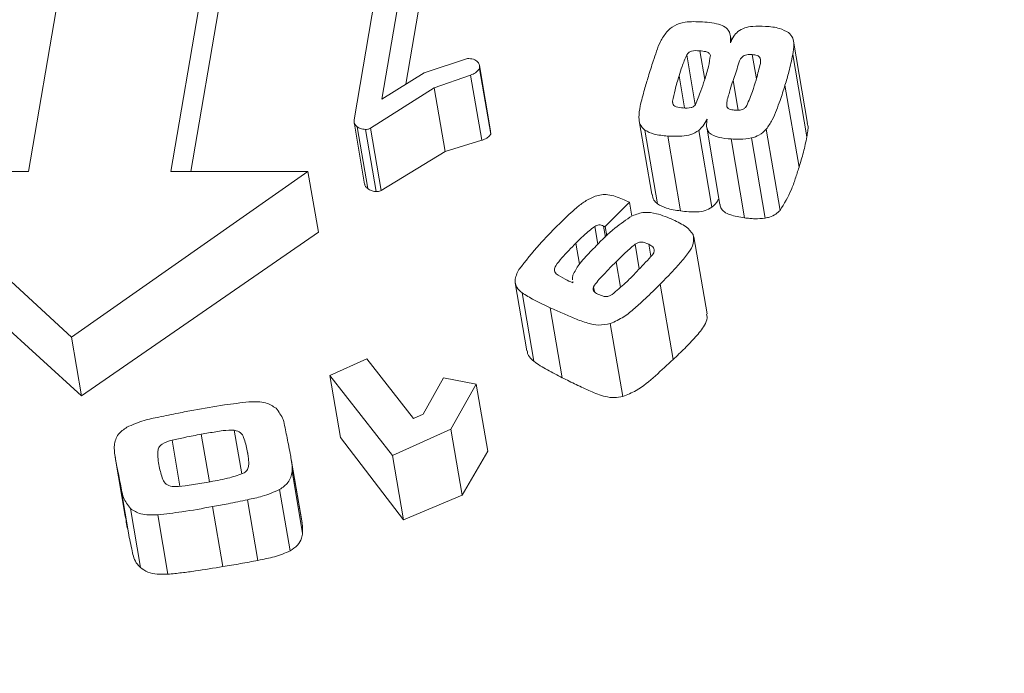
# Model space of a CAD drawing. Header units: millimetres. Extents: x -102560 to 77680, y 7163 to 33028.
# Tile 35 of 80: x -94843 to -94825, y 13977 to 13989. Entities that reach past the tile are written whole.
import ezdxf
from ezdxf import colors
from ezdxf.entities.mleader import LeaderData, LeaderLine
from ezdxf.math import Vec2, Vec3

# ---------------------------------------------------------------- set-up
doc = ezdxf.new("R2010")
doc.units = ezdxf.units.MM
for name, color, linetype, lineweight in [('RR_IWK_opisy', 7, 'Continuous', 0), ('RR_IWK_opisy_piony', 7, 'Continuous', 0), ('RR_IWK_urzadzenia', 7, 'Continuous', 13)]:
    doc.layers.add(name, color=color, linetype=linetype, lineweight=lineweight)
doc.styles.add('RR', font='GARA.TTF', dxfattribs={"height": 200})

# ---------------------------------------------------------------- blocks, each defined once
blk = doc.blocks.new('_None')

msp = doc.modelspace()

# ---------------------------------------------------------------- linework, layer by layer
at = {"layer": 'RR_IWK_urzadzenia', "color": 7, "linetype": 'Continuous', "lineweight": 13}
for p, q in [((-94841.676, 13994.228), (-94843.012, 13986.409)), ((-94840.439, 13986.409), (-94839.102, 13994.228)), ((-94838.92, 13993.162), (-94840.075, 13986.409)), ((-94837.124, 13987.342), (-94836.264, 13992.372)), ((-94835.844, 13992.258), (-94836.62, 13987.717)), ((-94836.188, 13987.985), (-94835.65, 13991.125)), ((-94830.3, 13988.768), (-94830.319, 13988.879)), ((-94828.921, 13987.278), (-94829.175, 13988.767)), ((-94830.953, 13987.616), (-94831.107, 13988.517)), ((-94830.783, 13988.071), (-94830.872, 13988.59)), ((-94829.847, 13988.085), (-94829.922, 13988.523)), ((-94828.934, 13987.032), (-94829.189, 13988.522)), ((-94835.855, 13988.191), (-94835.075, 13988.451)), ((-94834.654, 13987.142), (-94834.856, 13988.327)), ((-94836.62, 13987.717), (-94835.855, 13988.191)), ((-94835.016, 13988.151), (-94835.675, 13987.924)), ((-94834.815, 13986.972), (-94835.016, 13988.151)), ((-94834.652, 13987.082), (-94834.855, 13988.267)), ((-94829.076, 13986.484), (-94829.33, 13987.968)), ((-94835.675, 13987.924), (-94836.826, 13987.191)), ((-94835.477, 13986.767), (-94835.675, 13987.924)), ((-94831.356, 13987.642), (-94831.362, 13987.68)), ((-94837.126, 13987.298), (-94836.935, 13986.18)), ((-94831.966, 13987.322), (-94831.74, 13985.998)), ((-94836.878, 13986.098), (-94837.069, 13987.217)), ((-94836.728, 13986.046), (-94836.92, 13987.169)), ((-94836.633, 13986.065), (-94836.826, 13987.191)), ((-94834.652, 13987.082), (-94834.659, 13987.142)), ((-94831.637, 13985.823), (-94831.865, 13987.154)), ((-94830.654, 13985.761), (-94830.891, 13987.149)), ((-94830.744, 13987.207), (-94830.506, 13985.81)), ((-94829.418, 13985.705), (-94829.669, 13987.172)), ((-94835.477, 13986.767), (-94834.815, 13986.972)), ((-94831.219, 13985.695), (-94831.451, 13987.05)), ((-94830.061, 13985.57), (-94830.305, 13986.996)), ((-94829.688, 13985.564), (-94829.936, 13987.014)), ((-94836.633, 13986.065), (-94835.477, 13986.767)), ((-94845.492, 13986.409), (-94842.238, 13983.411)), ((-94843.012, 13986.409), (-94845.492, 13986.409)), ((-94842.238, 13983.411), (-94837.959, 13986.409)), ((-94837.959, 13986.409), (-94840.439, 13986.409)), ((-94837.771, 13985.308), (-94837.959, 13986.409)), ((-94832.145, 13985.853), (-94832.584, 13985.412)), ((-94832.102, 13985.602), (-94832.145, 13985.853)), ((-94842.057, 13982.351), (-94845.304, 13985.308)), ((-94837.771, 13985.308), (-94842.057, 13982.351)), ((-94832.716, 13985.092), (-94832.771, 13985.416)), ((-94832.576, 13985.223), (-94832.61, 13985.42)), ((-94832.555, 13985.243), (-94832.584, 13985.412)), ((-94830.74, 13983.831), (-94830.978, 13985.226)), ((-94831.965, 13984.645), (-94832.042, 13985.092)), ((-94831.758, 13984.878), (-94831.795, 13985.093)), ((-94834.21, 13984.394), (-94833.999, 13983.162)), ((-94833.167, 13984.394), (-94833.17, 13984.417)), ((-94833.875, 13982.977), (-94834.087, 13984.215)), ((-94832.777, 13984.236), (-94832.793, 13984.324)), ((-94831.353, 13983.007), (-94831.586, 13984.372)), ((-94833.359, 13982.679), (-94833.575, 13983.942)), ((-94832.264, 13982.337), (-94832.49, 13983.657)), ((-94842.057, 13982.351), (-94842.238, 13983.411)), ((-94837.561, 13982.721), (-94836.894, 13983.023)), ((-94836.894, 13983.023), (-94836.052, 13981.943)), ((-94836.432, 13981.273), (-94837.561, 13982.721)), ((-94837.369, 13981.598), (-94837.561, 13982.721)), ((-94835.877, 13982.022), (-94835.51, 13982.679)), ((-94835.51, 13982.679), (-94834.915, 13982.56)), ((-94834.915, 13982.56), (-94835.374, 13981.751)), ((-94834.708, 13981.348), (-94834.915, 13982.56)), ((-94836.052, 13981.943), (-94835.877, 13982.022)), ((-94839.156, 13980.943), (-94839.291, 13981.729)), ((-94835.374, 13981.751), (-94836.432, 13981.273)), ((-94835.169, 13980.553), (-94835.374, 13981.751)), ((-94840.274, 13980.718), (-94840.416, 13981.55)), ((-94839.741, 13980.796), (-94839.888, 13981.658)), ((-94837.369, 13981.598), (-94836.233, 13980.11)), ((-94841.445, 13981.24), (-94841.263, 13980.175)), ((-94839.042, 13981.265), (-94839.057, 13981.356)), ((-94838.076, 13980.116), (-94838.266, 13981.227)), ((-94836.233, 13980.11), (-94836.432, 13981.273)), ((-94835.169, 13980.553), (-94834.708, 13981.348)), ((-94838.066, 13980.057), (-94838.256, 13981.169)), ((-94841.207, 13979.874), (-94841.389, 13980.939)), ((-94838.056, 13979.87), (-94838.246, 13980.982)), ((-94838.283, 13979.547), (-94838.473, 13980.656)), ((-94838.863, 13979.376), (-94839.051, 13980.473)), ((-94836.233, 13980.11), (-94835.169, 13980.553)), ((-94840.988, 13979.244), (-94841.171, 13980.312)), ((-94839.498, 13979.262), (-94839.684, 13980.348)), ((-94840.494, 13979.125), (-94840.677, 13980.198))]:
    msp.add_line(p, q, dxfattribs=at)
at = {"layer": 'RR_IWK_urzadzenia', "color": 8, "linetype": 'Continuous', "lineweight": 13}
for p, q in [((-94831.145, 13987.558), (-94831.245, 13988.141)), ((-94830.178, 13987.517), (-94830.27, 13988.053)), ((-94833.046, 13984.735), (-94833.111, 13985.114)), ((-94832.307, 13984.314), (-94832.386, 13984.776))]:
    msp.add_line(p, q, dxfattribs=at)
at = {"layer": 'RR_IWK_urzadzenia', "color": 7, "linetype": 'Continuous', "lineweight": 13}
for points, knots in [([(-94831.47, 13988.931), (-94831.428, 13988.973), (-94831.342, 13989.056), (-94831.098, 13989.127), (-94830.927, 13989.118), (-94830.822, 13989.113)], [0, 0, 0, 0, 0.280056, 0.558931, 1, 1, 1, 1]), ([(-94830.822, 13989.113), (-94830.708, 13989.104), (-94830.549, 13989.091), (-94830.384, 13989.01), (-94830.349, 13988.953), (-94830.331, 13988.925)], [0, 0, 0, 0, 0.560225, 0.780167, 1, 1, 1, 1]), ([(-94830.184, 13988.939), (-94830.144, 13988.963), (-94830.064, 13989.012), (-94829.884, 13989.04), (-94829.76, 13989.036), (-94829.684, 13989.033)], [0, 0, 0, 0, 0.278808, 0.559134, 1, 1, 1, 1]), ([(-94829.684, 13989.033), (-94829.595, 13989.026), (-94829.438, 13989.013), (-94829.317, 13988.948), (-94829.264, 13988.919)], [0, 0, 0, 0, 0.561306, 1, 1, 1, 1]), ([(-94831.801, 13988.128), (-94831.773, 13988.22), (-94831.726, 13988.372), (-94831.654, 13988.583), (-94831.591, 13988.763), (-94831.511, 13988.875), (-94831.47, 13988.931)], [0, 0, 0, 0, 0.340178, 0.560286, 0.780328, 1, 1, 1, 1]), ([(-94830.331, 13988.925), (-94830.324, 13988.89), (-94830.31, 13988.829), (-94830.314, 13988.765), (-94830.316, 13988.737)], [0, 0, 0, 0, 0.559544, 1, 1, 1, 1]), ([(-94830.316, 13988.737), (-94830.3, 13988.777), (-94830.271, 13988.848), (-94830.211, 13988.911), (-94830.184, 13988.939)], [0, 0, 0, 0, 0.5605136, 1, 1, 1, 1]), ([(-94829.264, 13988.919), (-94829.236, 13988.888), (-94829.179, 13988.825), (-94829.164, 13988.685), (-94829.179, 13988.584), (-94829.189, 13988.522)], [0, 0, 0, 0, 0.27927, 0.559253, 1, 1, 1, 1]), ([(-94831.107, 13988.517), (-94831.137, 13988.447), (-94831.19, 13988.323), (-94831.228, 13988.197), (-94831.245, 13988.141)], [0, 0, 0, 0, 0.5596567, 1, 1, 1, 1]), ([(-94830.872, 13988.59), (-94830.924, 13988.594), (-94830.997, 13988.6), (-94831.077, 13988.557), (-94831.097, 13988.53), (-94831.107, 13988.517)], [0, 0, 0, 0, 0.559282, 0.778786, 1, 1, 1, 1]), ([(-94830.68, 13988.506), (-94830.687, 13988.522), (-94830.699, 13988.555), (-94830.776, 13988.582), (-94830.835, 13988.587), (-94830.872, 13988.59)], [0, 0, 0, 0, 0.278706, 0.557922, 1, 1, 1, 1]), ([(-94830.787, 13988.057), (-94830.76, 13988.141), (-94830.713, 13988.29), (-94830.69, 13988.44), (-94830.68, 13988.506)], [0, 0, 0, 0, 0.560468, 1, 1, 1, 1]), ([(-94829.922, 13988.523), (-94829.955, 13988.525), (-94830.005, 13988.526), (-94830.071, 13988.506), (-94830.145, 13988.449), (-94830.187, 13988.287), (-94830.237, 13988.147), (-94830.27, 13988.053)], [0, 0, 0, 0, 0.124656, 0.187073, 0.24932, 0.498986, 1, 1, 1, 1]), ([(-94829.854, 13988.06), (-94829.83, 13988.147), (-94829.795, 13988.278), (-94829.758, 13988.431), (-94829.799, 13988.488), (-94829.846, 13988.515), (-94829.892, 13988.52), (-94829.922, 13988.523)], [0, 0, 0, 0, 0.501325, 0.750422, 0.812825, 0.875331, 1, 1, 1, 1]), ([(-94829.189, 13988.522), (-94829.211, 13988.419), (-94829.25, 13988.234), (-94829.305, 13988.049), (-94829.33, 13987.968)], [0, 0, 0, 0, 0.559968, 1, 1, 1, 1]), ([(-94835.075, 13988.451), (-94835.037, 13988.449), (-94834.962, 13988.445), (-94834.882, 13988.396), (-94834.852, 13988.331), (-94834.854, 13988.289), (-94834.855, 13988.267)], [0, 0, 0, 0, 0.279802, 0.557755, 0.778707, 1, 1, 1, 1]), ([(-94834.855, 13988.267), (-94834.877, 13988.24), (-94834.917, 13988.191), (-94834.986, 13988.163), (-94835.016, 13988.151)], [0, 0, 0, 0, 0.5586468, 1, 1, 1, 1]), ([(-94831.951, 13987.59), (-94831.925, 13987.69), (-94831.88, 13987.87), (-94831.825, 13988.049), (-94831.801, 13988.128)], [0, 0, 0, 0, 0.5599673, 1, 1, 1, 1]), ([(-94831.245, 13988.141), (-94831.271, 13988.055), (-94831.319, 13987.902), (-94831.349, 13987.748), (-94831.362, 13987.68)], [0, 0, 0, 0, 0.5601, 1, 1, 1, 1]), ([(-94830.949, 13987.621), (-94830.915, 13987.702), (-94830.855, 13987.847), (-94830.808, 13987.993), (-94830.787, 13988.057)], [0, 0, 0, 0, 0.559753, 1, 1, 1, 1]), ([(-94830.27, 13988.053), (-94830.287, 13988), (-94830.314, 13987.911), (-94830.349, 13987.788), (-94830.385, 13987.684), (-94830.382, 13987.615), (-94830.381, 13987.58)], [0, 0, 0, 0, 0.340378, 0.560622, 0.780861, 1, 1, 1, 1]), ([(-94830.02, 13987.602), (-94829.984, 13987.687), (-94829.921, 13987.839), (-94829.874, 13987.992), (-94829.854, 13988.06)], [0, 0, 0, 0, 0.559826, 1, 1, 1, 1]), ([(-94829.33, 13987.968), (-94829.358, 13987.876), (-94829.405, 13987.725), (-94829.484, 13987.517), (-94829.555, 13987.34), (-94829.631, 13987.228), (-94829.669, 13987.172)], [0, 0, 0, 0, 0.340178, 0.560288, 0.780358, 1, 1, 1, 1]), ([(-94831.362, 13987.68), (-94831.363, 13987.666), (-94831.364, 13987.639), (-94831.345, 13987.6), (-94831.278, 13987.566), (-94831.215, 13987.561), (-94831.17, 13987.557)], [0, 0, 0, 0, 0.187189, 0.37373, 0.559948, 1, 1, 1, 1]), ([(-94831.17, 13987.557), (-94831.122, 13987.554), (-94831.056, 13987.549), (-94830.978, 13987.585), (-94830.958, 13987.609), (-94830.949, 13987.621)], [0, 0, 0, 0, 0.559762, 0.779237, 1, 1, 1, 1]), ([(-94830.228, 13987.516), (-94830.204, 13987.516), (-94830.157, 13987.514), (-94830.089, 13987.529), (-94830.043, 13987.564), (-94830.028, 13987.59), (-94830.02, 13987.602)], [0, 0, 0, 0, 0.280817, 0.559704, 0.779479, 1, 1, 1, 1]), ([(-94831.865, 13987.154), (-94831.898, 13987.188), (-94831.963, 13987.256), (-94831.978, 13987.411), (-94831.961, 13987.522), (-94831.951, 13987.59)], [0, 0, 0, 0, 0.27889, 0.559046, 1, 1, 1, 1]), ([(-94830.381, 13987.58), (-94830.374, 13987.568), (-94830.36, 13987.545), (-94830.302, 13987.524), (-94830.256, 13987.519), (-94830.228, 13987.516)], [0, 0, 0, 0, 0.278318, 0.558549, 1, 1, 1, 1]), ([(-94837.069, 13987.217), (-94837.091, 13987.237), (-94837.13, 13987.273), (-94837.126, 13987.321), (-94837.124, 13987.342)], [0, 0, 0, 0, 0.558988, 1, 1, 1, 1]), ([(-94830.737, 13987.355), (-94830.759, 13987.315), (-94830.799, 13987.242), (-94830.863, 13987.177), (-94830.891, 13987.149)], [0, 0, 0, 0, 0.560744, 1, 1, 1, 1]), ([(-94830.305, 13986.996), (-94830.379, 13987.002), (-94830.525, 13987.015), (-94830.714, 13987.089), (-94830.757, 13987.228), (-94830.744, 13987.313), (-94830.737, 13987.355)], [0, 0, 0, 0, 0.281484, 0.559215, 0.778835, 1, 1, 1, 1]), ([(-94828.934, 13987.032), (-94828.929, 13987.067), (-94828.918, 13987.137), (-94828.907, 13987.22), (-94828.923, 13987.266), (-94828.927, 13987.277)], [0, 0, 0, 0, 0.430219, 0.861071, 1, 1, 1, 1]), ([(-94836.92, 13987.169), (-94836.952, 13987.173), (-94837.009, 13987.179), (-94837.051, 13987.205), (-94837.069, 13987.217)], [0, 0, 0, 0, 0.557132, 1, 1, 1, 1]), ([(-94836.826, 13987.191), (-94836.842, 13987.183), (-94836.872, 13987.17), (-94836.905, 13987.169), (-94836.92, 13987.169)], [0, 0, 0, 0, 0.555959, 1, 1, 1, 1]), ([(-94834.815, 13986.972), (-94834.798, 13986.978), (-94834.753, 13986.994), (-94834.692, 13987.03), (-94834.665, 13987.066), (-94834.652, 13987.082)], [0, 0, 0, 0, 0.253073, 0.6579151, 1, 1, 1, 1]), ([(-94831.451, 13987.05), (-94831.537, 13987.057), (-94831.69, 13987.069), (-94831.812, 13987.128), (-94831.865, 13987.154)], [0, 0, 0, 0, 0.561195, 1, 1, 1, 1]), ([(-94830.891, 13987.149), (-94830.936, 13987.122), (-94831.026, 13987.067), (-94831.228, 13987.039), (-94831.366, 13987.046), (-94831.451, 13987.05)], [0, 0, 0, 0, 0.2788906, 0.5588613, 1, 1, 1, 1]), ([(-94829.669, 13987.172), (-94829.709, 13987.133), (-94829.78, 13987.063), (-94829.889, 13987.029), (-94829.936, 13987.014)], [0, 0, 0, 0, 0.559829, 1, 1, 1, 1]), ([(-94829.936, 13987.014), (-94830.006, 13987.003), (-94830.13, 13986.985), (-94830.251, 13986.992), (-94830.305, 13986.996)], [0, 0, 0, 0, 0.559351, 1, 1, 1, 1]), ([(-94829.076, 13986.484), (-94829.062, 13986.529), (-94829.034, 13986.62), (-94828.983, 13986.802), (-94828.954, 13986.94), (-94828.934, 13987.032)], [0, 0, 0, 0, 0.250024, 0.500054, 1, 1, 1, 1]), ([(-94829.418, 13985.705), (-94829.345, 13985.826), (-94829.233, 13986.013), (-94829.143, 13986.278), (-94829.098, 13986.415), (-94829.076, 13986.484)], [0, 0, 0, 0, 0.4813182, 0.7405363, 1, 1, 1, 1]), ([(-94836.93, 13986.181), (-94836.93, 13986.174), (-94836.93, 13986.149), (-94836.907, 13986.121), (-94836.885, 13986.103), (-94836.878, 13986.098)], [0, 0, 0, 0, 0.21989, 0.749083, 1, 1, 1, 1]), ([(-94836.878, 13986.098), (-94836.867, 13986.091), (-94836.839, 13986.073), (-94836.789, 13986.053), (-94836.747, 13986.048), (-94836.728, 13986.046)], [0, 0, 0, 0, 0.255346, 0.678293, 1, 1, 1, 1]), ([(-94836.728, 13986.046), (-94836.72, 13986.046), (-94836.699, 13986.046), (-94836.665, 13986.05), (-94836.644, 13986.061), (-94836.633, 13986.065)], [0, 0, 0, 0, 0.256746, 0.636913, 1, 1, 1, 1]), ([(-94832.765, 13985.96), (-94832.727, 13985.971), (-94832.651, 13985.994), (-94832.519, 13985.993), (-94832.394, 13985.956), (-94832.267, 13985.907), (-94832.185, 13985.871), (-94832.145, 13985.853)], [0, 0, 0, 0, 0.169719, 0.339401, 0.55934, 0.779651, 1, 1, 1, 1]), ([(-94831.733, 13985.999), (-94831.727, 13985.961), (-94831.716, 13985.896), (-94831.661, 13985.845), (-94831.637, 13985.823)], [0, 0, 0, 0, 0.574718, 1, 1, 1, 1]), ([(-94833.443, 13985.43), (-94833.376, 13985.497), (-94833.265, 13985.606), (-94833.101, 13985.753), (-94832.953, 13985.874), (-94832.827, 13985.931), (-94832.765, 13985.96)], [0, 0, 0, 0, 0.3403061, 0.5604991, 0.7805593, 1, 1, 1, 1]), ([(-94831.637, 13985.823), (-94831.586, 13985.795), (-94831.499, 13985.747), (-94831.35, 13985.714), (-94831.263, 13985.702), (-94831.219, 13985.695)], [0, 0, 0, 0, 0.425814, 0.710882, 1, 1, 1, 1]), ([(-94830.654, 13985.761), (-94830.637, 13985.776), (-94830.602, 13985.805), (-94830.56, 13985.859), (-94830.537, 13985.898), (-94830.524, 13985.919)], [0, 0, 0, 0, 0.3132564, 0.6254118, 1, 1, 1, 1]), ([(-94832.094, 13985.607), (-94832.022, 13985.634), (-94831.877, 13985.686), (-94831.606, 13985.644), (-94831.45, 13985.576), (-94831.354, 13985.534)], [0, 0, 0, 0, 0.278509, 0.558088, 1, 1, 1, 1]), ([(-94831.219, 13985.695), (-94831.17, 13985.69), (-94831.072, 13985.678), (-94830.923, 13985.675), (-94830.771, 13985.694), (-94830.692, 13985.739), (-94830.654, 13985.761)], [0, 0, 0, 0, 0.2518968, 0.5045044, 0.7595632, 1, 1, 1, 1]), ([(-94830.505, 13985.81), (-94830.505, 13985.809), (-94830.506, 13985.781), (-94830.482, 13985.734), (-94830.424, 13985.669), (-94830.283, 13985.605), (-94830.152, 13985.584), (-94830.061, 13985.57)], [0, 0, 0, 0, 0.009562, 0.188644, 0.340757, 0.544643, 1, 1, 1, 1]), ([(-94829.688, 13985.564), (-94829.661, 13985.57), (-94829.591, 13985.585), (-94829.495, 13985.633), (-94829.443, 13985.682), (-94829.418, 13985.705)], [0, 0, 0, 0, 0.251131, 0.638974, 1, 1, 1, 1]), ([(-94832.745, 13985.064), (-94832.638, 13985.174), (-94832.445, 13985.37), (-94832.201, 13985.535), (-94832.094, 13985.607)], [0, 0, 0, 0, 0.5607479, 1, 1, 1, 1]), ([(-94831.354, 13985.534), (-94831.27, 13985.495), (-94831.12, 13985.427), (-94831.03, 13985.318), (-94830.991, 13985.27)], [0, 0, 0, 0, 0.561492, 1, 1, 1, 1]), ([(-94830.061, 13985.57), (-94830.031, 13985.566), (-94829.969, 13985.559), (-94829.845, 13985.549), (-94829.751, 13985.558), (-94829.688, 13985.564)], [0, 0, 0, 0, 0.2503057, 0.5008032, 1, 1, 1, 1]), ([(-94834.142, 13984.635), (-94834.023, 13984.788), (-94833.81, 13985.061), (-94833.555, 13985.317), (-94833.443, 13985.43)], [0, 0, 0, 0, 0.559779, 1, 1, 1, 1]), ([(-94832.771, 13985.416), (-94832.839, 13985.362), (-94832.961, 13985.266), (-94833.065, 13985.161), (-94833.111, 13985.114)], [0, 0, 0, 0, 0.559501, 1, 1, 1, 1]), ([(-94832.61, 13985.42), (-94832.639, 13985.433), (-94832.678, 13985.45), (-94832.738, 13985.434), (-94832.76, 13985.422), (-94832.771, 13985.416)], [0, 0, 0, 0, 0.558927, 0.77896, 1, 1, 1, 1]), ([(-94832.584, 13985.412), (-94832.589, 13985.413), (-94832.597, 13985.416), (-94832.606, 13985.419), (-94832.61, 13985.42)], [0, 0, 0, 0, 0.5600147, 1, 1, 1, 1]), ([(-94833.111, 13985.114), (-94833.198, 13985.025), (-94833.328, 13984.892), (-94833.464, 13984.732), (-94833.513, 13984.627), (-94833.485, 13984.582), (-94833.471, 13984.559)], [0, 0, 0, 0, 0.501388, 0.751801, 0.876577, 1, 1, 1, 1]), ([(-94831.795, 13985.093), (-94831.837, 13985.113), (-94831.897, 13985.14), (-94831.993, 13985.123), (-94832.025, 13985.103), (-94832.042, 13985.092)], [0, 0, 0, 0, 0.559131, 0.77889, 1, 1, 1, 1]), ([(-94830.991, 13985.27), (-94830.984, 13985.215), (-94830.969, 13985.105), (-94831.08, 13984.927), (-94831.228, 13984.748), (-94831.403, 13984.558), (-94831.525, 13984.434), (-94831.586, 13984.372)], [0, 0, 0, 0, 0.168642, 0.338624, 0.559027, 0.77951, 1, 1, 1, 1]), ([(-94833.165, 13984.533), (-94833.133, 13984.598), (-94833.079, 13984.704), (-94832.959, 13984.84), (-94832.855, 13984.953), (-94832.782, 13985.027), (-94832.745, 13985.064)], [0, 0, 0, 0, 0.339328, 0.559528, 0.779757, 1, 1, 1, 1]), ([(-94832.042, 13985.092), (-94832.109, 13985.035), (-94832.23, 13984.933), (-94832.338, 13984.824), (-94832.386, 13984.776)], [0, 0, 0, 0, 0.559728, 1, 1, 1, 1]), ([(-94832.038, 13984.568), (-94831.957, 13984.655), (-94831.836, 13984.785), (-94831.673, 13984.95), (-94831.712, 13985.051), (-94831.767, 13985.079), (-94831.795, 13985.093)], [0, 0, 0, 0, 0.5023514, 0.7515833, 0.8748997, 1, 1, 1, 1]), ([(-94832.386, 13984.776), (-94832.435, 13984.726), (-94832.516, 13984.644), (-94832.626, 13984.528), (-94832.719, 13984.429), (-94832.768, 13984.359), (-94832.793, 13984.324)], [0, 0, 0, 0, 0.340162, 0.56027, 0.780366, 1, 1, 1, 1]), ([(-94834.087, 13984.215), (-94834.122, 13984.246), (-94834.192, 13984.309), (-94834.231, 13984.461), (-94834.176, 13984.569), (-94834.142, 13984.635)], [0, 0, 0, 0, 0.280618, 0.560676, 1, 1, 1, 1]), ([(-94832.458, 13984.183), (-94832.375, 13984.252), (-94832.227, 13984.377), (-94832.096, 13984.509), (-94832.038, 13984.568)], [0, 0, 0, 0, 0.559654, 1, 1, 1, 1]), ([(-94833.471, 13984.559), (-94833.417, 13984.525), (-94833.322, 13984.465), (-94833.214, 13984.416), (-94833.167, 13984.394)], [0, 0, 0, 0, 0.5594889, 1, 1, 1, 1]), ([(-94833.173, 13984.446), (-94833.175, 13984.454), (-94833.179, 13984.483), (-94833.171, 13984.513), (-94833.165, 13984.533)], [0, 0, 0, 0, 0.297973, 1, 1, 1, 1]), ([(-94833.575, 13983.942), (-94833.676, 13983.988), (-94833.856, 13984.071), (-94834.016, 13984.171), (-94834.087, 13984.215)], [0, 0, 0, 0, 0.560196, 1, 1, 1, 1]), ([(-94832.793, 13984.324), (-94832.798, 13984.307), (-94832.808, 13984.273), (-94832.771, 13984.219), (-94832.724, 13984.196), (-94832.695, 13984.182)], [0, 0, 0, 0, 0.280036, 0.5588981, 1, 1, 1, 1]), ([(-94831.586, 13984.372), (-94831.676, 13984.283), (-94831.824, 13984.136), (-94832.044, 13983.938), (-94832.238, 13983.773), (-94832.406, 13983.695), (-94832.49, 13983.657)], [0, 0, 0, 0, 0.340503, 0.560819, 0.781014, 1, 1, 1, 1]), ([(-94832.695, 13984.182), (-94832.675, 13984.174), (-94832.636, 13984.157), (-94832.571, 13984.142), (-94832.505, 13984.155), (-94832.473, 13984.174), (-94832.458, 13984.183)], [0, 0, 0, 0, 0.280871, 0.560564, 0.779664, 1, 1, 1, 1]), ([(-94832.49, 13983.657), (-94832.561, 13983.643), (-94832.703, 13983.616), (-94832.922, 13983.668), (-94833.132, 13983.748), (-94833.356, 13983.843), (-94833.502, 13983.909), (-94833.575, 13983.942)], [0, 0, 0, 0, 0.168733, 0.338492, 0.558947, 0.779467, 1, 1, 1, 1]), ([(-94831.353, 13983.007), (-94831.282, 13983.074), (-94831.142, 13983.209), (-94830.945, 13983.413), (-94830.799, 13983.594), (-94830.73, 13983.739), (-94830.743, 13983.807), (-94830.747, 13983.83)], [0, 0, 0, 0, 0.263512, 0.527086, 0.781415, 0.925309, 1, 1, 1, 1]), ([(-94833.992, 13983.163), (-94833.99, 13983.143), (-94833.983, 13983.086), (-94833.931, 13983.025), (-94833.887, 13982.987), (-94833.875, 13982.977)], [0, 0, 0, 0, 0.2814174, 0.8080063, 1, 1, 1, 1]), ([(-94833.875, 13982.977), (-94833.836, 13982.949), (-94833.758, 13982.893), (-94833.583, 13982.795), (-94833.449, 13982.725), (-94833.359, 13982.679)], [0, 0, 0, 0, 0.2500347, 0.4999738, 1, 1, 1, 1]), ([(-94832.264, 13982.337), (-94832.182, 13982.371), (-94831.95, 13982.467), (-94831.67, 13982.717), (-94831.459, 13982.91), (-94831.353, 13983.007)], [0, 0, 0, 0, 0.215762, 0.605105, 1, 1, 1, 1]), ([(-94833.359, 13982.679), (-94833.275, 13982.637), (-94833.108, 13982.553), (-94832.851, 13982.436), (-94832.628, 13982.342), (-94832.421, 13982.31), (-94832.315, 13982.328), (-94832.264, 13982.337)], [0, 0, 0, 0, 0.250805, 0.501676, 0.746248, 0.878428, 1, 1, 1, 1]), ([(-94840.656, 13981.966), (-94840.539, 13981.991), (-94840.329, 13982.035), (-94840.118, 13982.074), (-94840.025, 13982.091)], [0, 0, 0, 0, 0.559994, 1, 1, 1, 1]), ([(-94840.025, 13982.091), (-94839.84, 13982.125), (-94839.509, 13982.185), (-94839.176, 13982.224), (-94839.029, 13982.242)], [0, 0, 0, 0, 0.560087, 1, 1, 1, 1]), ([(-94839.029, 13982.242), (-94838.921, 13982.244), (-94838.729, 13982.25), (-94838.595, 13982.165), (-94838.536, 13982.127)], [0, 0, 0, 0, 0.5604314, 1, 1, 1, 1]), ([(-94838.536, 13982.127), (-94838.487, 13982.061), (-94838.405, 13981.951), (-94838.375, 13981.774), (-94838.342, 13981.626), (-94838.323, 13981.527), (-94838.313, 13981.477)], [0, 0, 0, 0, 0.33817, 0.55877, 0.779386, 1, 1, 1, 1]), ([(-94841.235, 13981.783), (-94841.132, 13981.828), (-94840.948, 13981.908), (-94840.745, 13981.949), (-94840.656, 13981.966)], [0, 0, 0, 0, 0.558704, 1, 1, 1, 1]), ([(-94841.461, 13981.457), (-94841.447, 13981.526), (-94841.422, 13981.651), (-94841.292, 13981.743), (-94841.235, 13981.783)], [0, 0, 0, 0, 0.559353, 1, 1, 1, 1]), ([(-94839.291, 13981.729), (-94839.358, 13981.729), (-94839.47, 13981.729), (-94839.625, 13981.701), (-94839.757, 13981.68), (-94839.844, 13981.665), (-94839.888, 13981.658)], [0, 0, 0, 0, 0.338722, 0.559144, 0.779571, 1, 1, 1, 1]), ([(-94839.057, 13981.356), (-94839.074, 13981.437), (-94839.097, 13981.549), (-94839.166, 13981.691), (-94839.249, 13981.717), (-94839.291, 13981.729)], [0, 0, 0, 0, 0.562435, 0.782504, 1, 1, 1, 1]), ([(-94840.416, 13981.55), (-94840.48, 13981.531), (-94840.577, 13981.503), (-94840.663, 13981.42), (-94840.686, 13981.277), (-94840.665, 13981.164), (-94840.648, 13981.074)], [0, 0, 0, 0, 0.2491309, 0.3734188, 0.4985741, 1, 1, 1, 1]), ([(-94839.888, 13981.658), (-94839.987, 13981.639), (-94840.163, 13981.605), (-94840.339, 13981.567), (-94840.416, 13981.55)], [0, 0, 0, 0, 0.560034, 1, 1, 1, 1]), ([(-94841.389, 13980.939), (-94841.401, 13980.997), (-94841.419, 13981.093), (-94841.443, 13981.227), (-94841.463, 13981.34), (-94841.462, 13981.418), (-94841.461, 13981.457)], [0, 0, 0, 0, 0.340019, 0.56003, 0.780037, 1, 1, 1, 1]), ([(-94838.313, 13981.477), (-94838.302, 13981.421), (-94838.284, 13981.33), (-94838.261, 13981.202), (-94838.244, 13981.093), (-94838.245, 13981.019), (-94838.246, 13980.982)], [0, 0, 0, 0, 0.340027, 0.560041, 0.780039, 1, 1, 1, 1]), ([(-94839.11, 13980.958), (-94839.089, 13980.978), (-94839.045, 13981.017), (-94839.029, 13981.097), (-94839.031, 13981.179), (-94839.041, 13981.268), (-94839.052, 13981.327), (-94839.057, 13981.356)], [0, 0, 0, 0, 0.168776, 0.338682, 0.559036, 0.77951, 1, 1, 1, 1]), ([(-94840.648, 13981.074), (-94840.632, 13980.995), (-94840.609, 13980.885), (-94840.539, 13980.747), (-94840.457, 13980.722), (-94840.417, 13980.71)], [0, 0, 0, 0, 0.562296, 0.782476, 1, 1, 1, 1]), ([(-94841.171, 13980.312), (-94841.219, 13980.376), (-94841.299, 13980.481), (-94841.329, 13980.652), (-94841.361, 13980.795), (-94841.38, 13980.891), (-94841.389, 13980.939)], [0, 0, 0, 0, 0.33815, 0.558759, 0.779379, 1, 1, 1, 1]), ([(-94839.725, 13980.798), (-94839.606, 13980.819), (-94839.395, 13980.855), (-94839.197, 13980.927), (-94839.11, 13980.958)], [0, 0, 0, 0, 0.561418, 1, 1, 1, 1]), ([(-94838.246, 13980.982), (-94838.26, 13980.913), (-94838.285, 13980.788), (-94838.415, 13980.696), (-94838.473, 13980.656)], [0, 0, 0, 0, 0.559411, 1, 1, 1, 1]), ([(-94840.417, 13980.71), (-94840.338, 13980.711), (-94840.209, 13980.714), (-94840.029, 13980.748), (-94839.877, 13980.772), (-94839.775, 13980.79), (-94839.725, 13980.798)], [0, 0, 0, 0, 0.338611, 0.559071, 0.779536, 1, 1, 1, 1]), ([(-94838.473, 13980.656), (-94838.575, 13980.611), (-94838.759, 13980.531), (-94838.961, 13980.49), (-94839.051, 13980.473)], [0, 0, 0, 0, 0.558477, 1, 1, 1, 1]), ([(-94839.051, 13980.473), (-94839.169, 13980.448), (-94839.379, 13980.404), (-94839.59, 13980.365), (-94839.684, 13980.348)], [0, 0, 0, 0, 0.559996, 1, 1, 1, 1]), ([(-94840.677, 13980.198), (-94840.785, 13980.195), (-94840.978, 13980.189), (-94841.112, 13980.274), (-94841.171, 13980.312)], [0, 0, 0, 0, 0.560396, 1, 1, 1, 1]), ([(-94839.684, 13980.348), (-94839.868, 13980.314), (-94840.198, 13980.254), (-94840.531, 13980.215), (-94840.677, 13980.198)], [0, 0, 0, 0, 0.560082, 1, 1, 1, 1]), ([(-94841.263, 13980.176), (-94841.26, 13980.161), (-94841.245, 13980.06), (-94841.224, 13979.959), (-94841.207, 13979.874)], [0, 0, 0, 0, 0.147312, 1, 1, 1, 1]), ([(-94838.056, 13979.87), (-94838.055, 13979.912), (-94838.053, 13979.975), (-94838.064, 13980.037), (-94838.067, 13980.057)], [0, 0, 0, 0, 0.6724265, 1, 1, 1, 1]), ([(-94841.207, 13979.874), (-94841.196, 13979.819), (-94841.175, 13979.709), (-94841.132, 13979.518), (-94841.096, 13979.35), (-94841.008, 13979.264), (-94840.988, 13979.244)], [0, 0, 0, 0, 0.251115, 0.502237, 0.887271, 1, 1, 1, 1]), ([(-94838.283, 13979.547), (-94838.235, 13979.579), (-94838.138, 13979.644), (-94838.07, 13979.763), (-94838.06, 13979.839), (-94838.056, 13979.87)], [0, 0, 0, 0, 0.369791, 0.742837, 1, 1, 1, 1]), ([(-94838.863, 13979.376), (-94838.813, 13979.386), (-94838.712, 13979.406), (-94838.511, 13979.448), (-94838.374, 13979.508), (-94838.283, 13979.547)], [0, 0, 0, 0, 0.251106, 0.502276, 1, 1, 1, 1]), ([(-94840.988, 13979.244), (-94840.947, 13979.215), (-94840.864, 13979.156), (-94840.684, 13979.119), (-94840.558, 13979.123), (-94840.494, 13979.125)], [0, 0, 0, 0, 0.328253, 0.657762, 1, 1, 1, 1]), ([(-94840.494, 13979.125), (-94840.41, 13979.133), (-94840.244, 13979.149), (-94839.911, 13979.195), (-94839.663, 13979.235), (-94839.498, 13979.262)], [0, 0, 0, 0, 0.25022, 0.500316, 1, 1, 1, 1]), ([(-94839.498, 13979.262), (-94839.392, 13979.28), (-94839.233, 13979.307), (-94839.021, 13979.345), (-94838.916, 13979.366), (-94838.863, 13979.376)], [0, 0, 0, 0, 0.499891, 0.74993, 1, 1, 1, 1])]:
    msp.add_open_spline(points, degree=3, knots=knots, dxfattribs=at)

# ---------------------------------------------------------------- next in the draw order: leaders
at = {"layer": 'RR_IWK_opisy_piony'}
ml = msp.add_multileader_mtext('Standard', dxfattribs=at)
ml.set_content('Zestawy wodomierzowe ZW\\P- zawór kulowy DN15\\P- wodomierz JS {\\A1;Q{\\H0.7x;\\S^ 3;}=1,6/2,5 m{\\H0.7x;\\S3^ ;}/h DN15}\\P- filtr siatkowy DN15\\P- zawór zwrotny DN15\\P- zawór kulowy DN15\\P', color=256, style='RR')
ml.set_leader_properties()
ml.set_arrow_properties(name='NONE')
ml.build(insert=Vec2(0, 0))
ml.multileader.update_dxf_attribs({"text_left_attachment_type": 6, "text_right_attachment_type": 6, "dogleg_length": 0, "arrow_head_size": 0.18})
ctx = ml.context
ctx.base_point, ctx.char_height, ctx.arrow_head_size, ctx.landing_gap_size, ctx.plane_origin = Vec3(-102165.064, 17354.382), 200, 0.18, 25, Vec3(-81038.218, 117392.717)
ctx.left_attachment, ctx.right_attachment = 6, 6
notes = []
notes.append((ctx, [(0, (1, 1, 0), (-97304.574, 17354.407), (-1, 0), 0, [(2, [(-94825.991, 18484.051), (-95325.941, 18476.33), (-95825.941, 18484.644)], 0, [])])]))
ctx.mtext.insert = Vec3(-102140.064, 17629.682)
ctx.mtext.has_bg_fill, ctx.mtext.bg_color, ctx.mtext.bg_scale_factor, ctx.mtext.bg_transparency, ctx.mtext.use_window_bg_color = 1, -1027028792, 1, 0, 1
for ctx, leaders in notes:
    for number, flags, end, landing, length, lines in leaders:
        leader = LeaderData()
        leader.index, (leader.has_last_leader_line, leader.has_dogleg_vector, leader.attachment_direction) = number, flags
        leader.last_leader_point, leader.dogleg_vector, leader.dogleg_length = Vec3(end), Vec3(landing), length
        for number, points, colour, breaks in lines:
            line = LeaderLine()
            line.index, line.vertices, line.color, line.breaks = number, Vec3.list(points), colors.encode_raw_color(colour), breaks
            leader.lines.append(line)
        ctx.leaders.append(leader)

# ---------------------------------------------------------------- next in the draw order: texts
at = {"layer": 'RR_IWK_opisy', "insert": (-102160.687, 30202.116), "char_height": 200, "width": 12404.74488, "attachment_point": 1, "style": 'RR'}
msp.add_mtext('\\pi-500,l500,xqjt0,2;UWAGI:\\P1.^IBudynek zasilany będzie z projektowanego przyłącza wodociągowego - wg odrębnego opracowania;\\P2.^IGłówny zestaw wodomierzowy  zlokalizowany będzie w studni wodomierzowej;\\P3.^IIndywidualne zestawy wodomierzowe dla poszczególnych mieszkań instalowane będą w\\~szachtach instalacyjnych na korytarzach ogólnych;\\P4.^IInstalację rozdzielczą wody zimnej, ciepłej i cyrkulacji należy prowadzić pod stropem parteru oraz w\\~szachtach; \\P5.^IDoprowadzenie wody do poszczególnych mieszkań z szafek rodzielaczy prowadzić w\\~warstwach posadzkowych;\\P6.^IInstalację rozdzielczą prowadzoną pod stropem i w szachtach wykonać z rur stalowych zaciskowych;\\P7.^IInstalację prowwadzoną w posadzce wykonać z rur tworzywowych PERT;\\P8.^IPodejścia pod pojedyncze przybory wykonywać rurą %%c16x2,0;\\P9.^ICiepła woda przygotowywana będzie centralnie w zasobniku ciepłej wody zasilanym z\\~pompy ciepła;\\P10.^INależy wykonać instalację cyrkulacji;\\P11.^ICałość instalacji wodociągowej należy izolować termicznie;\\P12.^IWszystkie roboty należy wykonać zgodnie z Polskimi Normami, Warunkami Technicznymi Wykonania i Odbioru Robót oraz zgodnie ze sztuką budowlaną;\\P13.^IRysunki rozpatrywać łącznie z informacjami zawartymi w części opisowej oraz z\\~dokumentacją branżową;\\P14.^IUwagi i opisy zamieszczane w części rys. projektu stanowią integralną część niniejszego opracowania;\\P15.^IWszystkie wymiary, otwory i rzędne należy sprawdzić na budowie, a wszelkie odstępstwa należy korygować przy udziale projektanta i użytkownika, prace montażowe wykonywać zgodnie z obowiązującymi przepisami BHP, zarządzeniami oraz normami PN;\\P16.^IWszelkie wątpliwości i niejasności należy wyjaśnić z projektantem.', dxfattribs=at)

doc.saveas('drawing.dxf')
